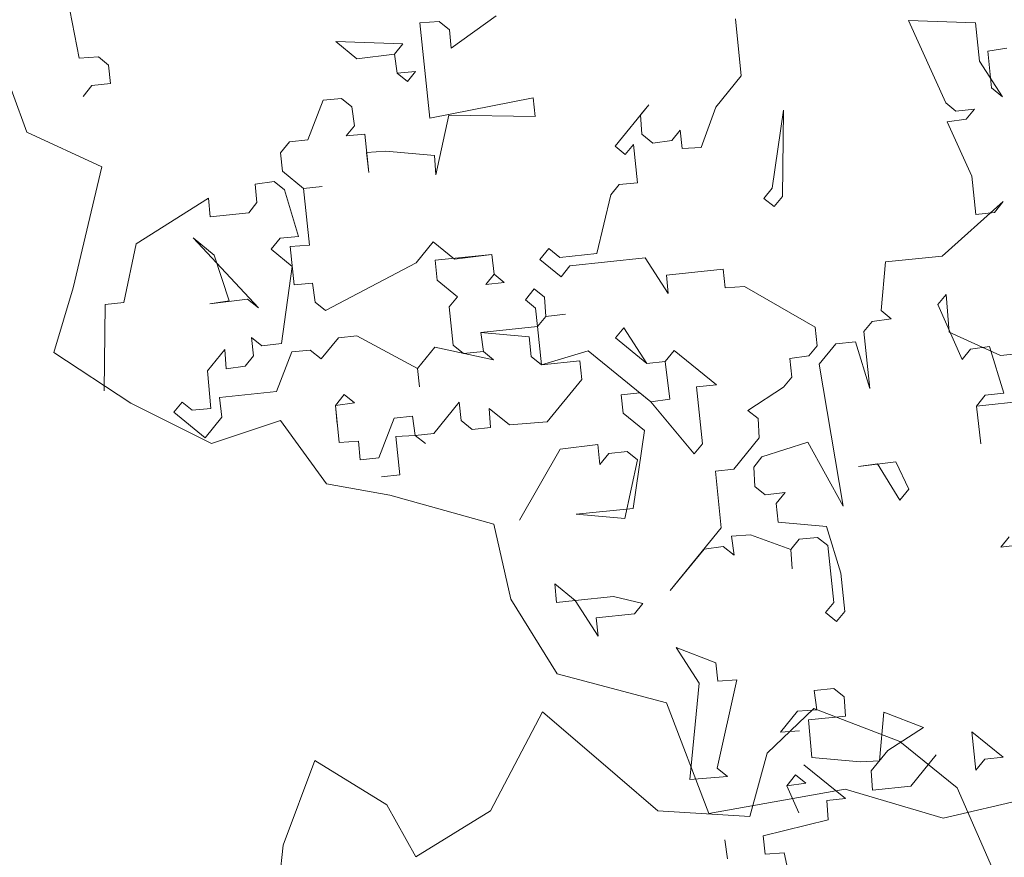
# Model space of a CAD drawing. Header units: millimetres. Extents: x 6487905018 to 6488192500, y 5882180700 to 5882375224.
# Tile 245 of 256: x 6488058445 to 6488059029, y 5882296164 to 5882296660. Entities that reach past the tile are written whole.
import ezdxf
from ezdxf.xclip import XClip

# ---------------------------------------------------------------- set-up
doc = ezdxf.new("R2010")
doc.units = ezdxf.units.MM
doc.header["$MEASUREMENT"] = 0
doc.header["$XCLIPFRAME"] = 2
doc.linetypes.add('Wipeout_Contour', pattern=[1000, 0, -1000])
doc.layers.add('drzewa_Nr_pióra__154', color=94, linetype='Continuous', lineweight=5)
doc.layers.add('Mapa cyfrowa', color=7, linetype='Continuous')
doc.layers.add('Zamość 06.10._2_Mapa cyfrowa', color=7, linetype='Continuous')

# ---------------------------------------------------------------- blocks, each defined once
blk = doc.blocks.new('Rysunek_1_2')
at = {"color": 254, "linetype": 'Wipeout_Contour', "lineweight": 0, "ltscale": 70061284114.24681}
blk.add_wipeout([(6487915525.867126, 5882181505.900702), (6488146644.289524, 5882181505.900702), (6488146644.289524, 5882373115.540435), (6488107628.768834, 5882373115.540435), (6488107628.768834, 5882320263.490532), (6488101226.436201, 5882320263.490532), (6488101226.436201, 5882373115.540435), (6487915525.867126, 5882373115.540435)], dxfattribs=at).dxf.layer = 'Zamość 06.10._2_Mapa cyfrowa'

msp = doc.modelspace()

# ---------------------------------------------------------------- block references
at = {"layer": 'Mapa cyfrowa', "color": 22, "linetype": 'Continuous', "lineweight": 5}
ref = msp.add_blockref('Rysunek_1_2', (0, 0), dxfattribs=at)
XClip(ref).set_block_clipping_path([(6487915525.8671264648, 5882181505.9007024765), (6488146644.2895231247, 5882181505.9007024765), (6488146644.2895231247, 5882373115.5404348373), (6488107628.7688331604, 5882373115.5404348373), (6488107628.7688331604, 5882320263.4905319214), (6488101226.4362001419, 5882320263.4905319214), (6488101226.4362001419, 5882373115.5404348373), (6487915525.8671264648, 5882373115.5404348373)])

# ---------------------------------------------------------------- next in the draw order: linework, layer by layer
at = {"layer": 'drzewa_Nr_pióra__154', "linetype": 'Continuous'}
for p, q in [((6488058480.208076, 5882296637.542301), (6488058468.344064, 5882296698.853162)), ((6488058449.328382, 5882296593.5639), (6488058425.423452, 5882296658.448709)), ((6488058693.661094, 5882296659.167159), (6488058682.252605, 5882296658.414049)), ((6488058682.252605, 5882296658.414049), (6488058688.079302, 5882296602.009951)), ((6488058699.698409, 5882296654.260396), (6488058693.661094, 5882296659.167159)), ((6488058727.335182, 5882296662.645783), (6488058700.828962, 5882296643.316318)), ((6488058872.678028, 5882296627.035353), (6488058869.199404, 5882296660.70944)), ((6488059011.528035, 5882296658.395655), (6488058971.81663, 5882296659.823792)), ((6488058971.81663, 5882296659.823792), (6488058993.871612, 5882296611.051972)), ((6488059013.876106, 5882296635.665645), (6488059011.528035, 5882296658.395655)), ((6488058700.828962, 5882296643.316318), (6488058699.698409, 5882296654.260396)), ((6488058644.889274, 5882296637.112178), (6488058632.350233, 5882296647.303146)), ((6488058632.350233, 5882296647.303146), (6488058672.061637, 5882296645.875009)), ((6488058672.061637, 5882296645.875009), (6488058667.154874, 5882296639.837692)), ((6488059030.104391, 5882296643.297923), (6488059018.782869, 5882296641.702961)), ((6488059018.782869, 5882296641.702961), (6488059021.043975, 5882296619.814803)), ((6488058491.616564, 5882296638.29541), (6488058480.208076, 5882296637.542301)), ((6488058497.653879, 5882296633.388648), (6488058491.616564, 5882296638.29541)), ((6488058667.154874, 5882296639.837692), (6488058644.889274, 5882296637.112178)), ((6488058668.749836, 5882296628.516171), (6488058667.154874, 5882296639.837692)), ((6488058667.154874, 5882296639.837692), (6488058668.749836, 5882296628.516171)), ((6488059027.5457, 5882296614.530597), (6488059013.876106, 5882296635.665645)), ((6488058498.784432, 5882296622.444569), (6488058497.653879, 5882296633.388648)), ((6488058668.749836, 5882296628.516171), (6488058679.693914, 5882296629.646724)), ((6488058679.693914, 5882296629.646724), (6488058674.787152, 5882296623.609407)), ((6488058674.787152, 5882296623.609407), (6488058668.749836, 5882296628.516171)), ((6488058857.580297, 5882296608.458996), (6488058872.678028, 5882296627.035353)), ((6488058482.556148, 5882296614.812291), (6488058487.840354, 5882296621.314016)), ((6488058487.840354, 5882296621.314016), (6488058498.784432, 5882296622.444569)), ((6488059021.043975, 5882296619.814803), (6488059027.5457, 5882296614.530597)), ((6488058624.884779, 5882296612.498506), (6488058615.824363, 5882296589.015386)), ((6488058635.828857, 5882296613.629058), (6488058624.884779, 5882296612.498506)), ((6488058641.866174, 5882296608.722296), (6488058635.828857, 5882296613.629058)), ((6488058688.079302, 5882296602.009951), (6488058749.390163, 5882296613.873963)), ((6488058749.390163, 5882296613.873963), (6488058750.520716, 5882296602.929885)), ((6488058643.461135, 5882296597.400773), (6488058641.866174, 5882296608.722296)), ((6488058797.864398, 5882296585.273461), (6488058817.868893, 5882296609.887134)), ((6488058817.868893, 5882296609.887134), (6488058812.96213, 5882296603.849818)), ((6488058848.98429, 5882296584.598433), (6488058857.580297, 5882296608.458996)), ((6488058891.043765, 5882296560.440286), (6488058897.75611, 5882296606.653415)), ((6488058897.75611, 5882296606.653415), (6488058897.081081, 5882296555.533523)), ((6488058993.871612, 5882296611.051972), (6488058999.908928, 5882296606.145209)), ((6488058999.908928, 5882296606.145209), (6488059010.853006, 5882296607.275763)), ((6488059010.853006, 5882296607.275763), (6488059005.946243, 5882296601.238447)), ((6488058699.400825, 5882296603.604913), (6488058691.557927, 5882296568.335863)), ((6488058750.520716, 5882296602.929885), (6488058699.400825, 5882296603.604913)), ((6488058812.96213, 5882296603.849818), (6488058813.71524, 5882296592.441331)), ((6488059005.946243, 5882296601.238447), (6488058994.624722, 5882296599.643485)), ((6488058638.554373, 5882296591.363458), (6488058643.461135, 5882296597.400773)), ((6488058831.538486, 5882296588.752087), (6488058836.445249, 5882296594.789402)), ((6488058836.445249, 5882296594.789402), (6488058837.575802, 5882296583.845324)), ((6488058994.624722, 5882296599.643485), (6488059009.424869, 5882296567.564359)), ((6488058493.723251, 5882296573.07396), (6488058449.328382, 5882296593.5639)), ((6488058615.824363, 5882296589.015386), (6488058604.880284, 5882296587.884832)), ((6488058649.498451, 5882296592.494011), (6488058638.554373, 5882296591.363458)), ((6488058651.846522, 5882296569.764001), (6488058649.498451, 5882296592.494011)), ((6488058813.71524, 5882296592.441331), (6488058820.216964, 5882296587.157125)), ((6488058820.216964, 5882296587.157125), (6488058831.538486, 5882296588.752087)), ((6488058604.880284, 5882296587.884832), (6488058599.596078, 5882296581.383108)), ((6488058662.037492, 5882296582.303041), (6488058650.629004, 5882296581.549932)), ((6488058690.804817, 5882296579.74435), (6488058662.037492, 5882296582.303041)), ((6488058803.901713, 5882296580.366698), (6488058797.864398, 5882296585.273461)), ((6488058808.808476, 5882296586.404015), (6488058803.901713, 5882296580.366698)), ((6488058811.156549, 5882296563.674005), (6488058808.808476, 5882296586.404015)), ((6488058837.575802, 5882296583.845324), (6488058848.98429, 5882296584.598433)), ((6488058599.596078, 5882296581.383108), (6488058600.726631, 5882296570.43903)), ((6488058650.629004, 5882296581.549932), (6488058651.846522, 5882296569.764001)), ((6488058691.557927, 5882296568.335863), (6488058690.804817, 5882296579.74435)), ((6488058476.648302, 5882296501.359171), (6488058493.723251, 5882296573.07396)), ((6488058600.726631, 5882296570.43903), (6488058613.265672, 5882296560.24806)), ((6488059009.424869, 5882296567.564359), (6488059011.77294, 5882296544.834349)), ((6488058595.819868, 5882296564.401713), (6488058584.498346, 5882296562.806751)), ((6488058584.498346, 5882296562.806751), (6488058585.6289, 5882296551.862673)), ((6488058601.857184, 5882296559.49495), (6488058595.819868, 5882296564.401713)), ((6488058610.242572, 5882296531.858178), (6488058601.857184, 5882296559.49495)), ((6488058613.265672, 5882296560.24806), (6488058624.20975, 5882296561.378613)), ((6488058624.20975, 5882296561.378613), (6488058613.265672, 5882296560.24806)), ((6488058613.265672, 5882296560.24806), (6488058616.744296, 5882296526.573972)), ((6488058795.305707, 5882296556.506136), (6488058800.212469, 5882296562.543452)), ((6488058800.212469, 5882296562.543452), (6488058811.156549, 5882296563.674005)), ((6488058886.137003, 5882296554.402969), (6488058891.043765, 5882296560.440286)), ((6488058556.861574, 5882296554.421364), (6488058514.127069, 5882296527.45962)), ((6488058557.992126, 5882296543.477285), (6488058556.861574, 5882296554.421364)), ((6488058786.998401, 5882296521.61453), (6488058795.305707, 5882296556.506136)), ((6488058892.174318, 5882296549.496206), (6488058886.137003, 5882296554.402969)), ((6488058897.081081, 5882296555.533523), (6488058892.174318, 5882296549.496206)), ((6488058585.6289, 5882296551.862673), (6488058580.722136, 5882296545.825357)), ((6488059028.001225, 5882296552.466627), (6488058991.768445, 5882296520.220676)), ((6488059022.717018, 5882296545.964902), (6488059028.001225, 5882296552.466627)), ((6488058580.722136, 5882296545.825357), (6488058557.992126, 5882296543.477285)), ((6488059011.77294, 5882296544.834349), (6488059022.717018, 5882296545.964902)), ((6488058560.340199, 5882296520.747275), (6488058547.801158, 5882296530.938245)), ((6488058547.801158, 5882296530.938245), (6488058586.548833, 5882296489.421259)), ((6488058594.014287, 5882296524.225901), (6488058599.298492, 5882296530.727625)), ((6488058599.298492, 5882296530.727625), (6488058610.242572, 5882296531.858178)), ((6488058514.127069, 5882296527.45962), (6488058506.661615, 5882296492.654979)), ((6488058606.553328, 5882296514.034931), (6488058594.014287, 5882296524.225901)), ((6488058616.744296, 5882296526.573972), (6488058605.335809, 5882296525.820863)), ((6488058605.335809, 5882296525.820863), (6488058607.683881, 5882296503.090853)), ((6488058679.93882, 5882296516.085418), (6488058690.129788, 5882296528.624458)), ((6488058690.129788, 5882296528.624458), (6488058702.668829, 5882296518.43349)), ((6488058753.324312, 5882296518.135904), (6488058758.608519, 5882296524.63763)), ((6488058758.608519, 5882296524.63763), (6488058765.110243, 5882296519.353423)), ((6488058569.103029, 5882296493.574912), (6488058560.340199, 5882296520.747275)), ((6488058724.93443, 5882296521.159004), (6488058691.260342, 5882296517.68038)), ((6488058702.668829, 5882296518.43349), (6488058724.93443, 5882296521.159004)), ((6488058724.93443, 5882296521.159004), (6488058726.151949, 5882296509.373074)), ((6488058726.151949, 5882296509.373074), (6488058724.93443, 5882296521.159004)), ((6488058765.863353, 5882296507.944936), (6488058753.324312, 5882296518.135904)), ((6488058765.110243, 5882296519.353423), (6488058786.998401, 5882296521.61453)), ((6488058815.765726, 5882296519.055838), (6488058771.147559, 5882296514.44666)), ((6488058829.43532, 5882296497.920791), (6488058815.765726, 5882296519.055838)), ((6488058991.768445, 5882296520.220676), (6488058958.094357, 5882296516.742052)), ((6488058600.218427, 5882296468.286211), (6488058606.553328, 5882296514.034931)), ((6488058626.260237, 5882296487.993121), (6488058679.93882, 5882296516.085418)), ((6488058691.260342, 5882296517.68038), (6488058692.47786, 5882296505.894449)), ((6488058771.147559, 5882296514.44666), (6488058765.863353, 5882296507.944936)), ((6488058861.978855, 5882296512.343493), (6488058828.304767, 5882296508.864869)), ((6488058863.109407, 5882296501.399415), (6488058861.978855, 5882296512.343493)), ((6488058958.094357, 5882296516.742052), (6488058955.535666, 5882296487.974727)), ((6488058721.245186, 5882296503.335758), (6488058726.151949, 5882296509.373074)), ((6488058726.151949, 5882296509.373074), (6488058732.189264, 5882296504.466311)), ((6488058828.304767, 5882296508.864869), (6488058829.43532, 5882296497.920791)), ((6488058465.304499, 5882296462.984746), (6488058476.648302, 5882296501.359171)), ((6488058607.683881, 5882296503.090853), (6488058618.627959, 5882296504.221406)), ((6488058618.627959, 5882296504.221406), (6488058620.222921, 5882296492.899884)), ((6488058692.47786, 5882296505.894449), (6488058704.552492, 5882296496.080923)), ((6488058732.189264, 5882296504.466311), (6488058721.245186, 5882296503.335758)), ((6488058744.728305, 5882296494.275342), (6488058750.012511, 5882296500.777066)), ((6488058750.012511, 5882296500.777066), (6488058756.049828, 5882296495.870304)), ((6488058874.517896, 5882296502.152525), (6488058863.109407, 5882296501.399415)), ((6488058916.577372, 5882296477.994377), (6488058874.517896, 5882296502.152525)), ((6488058580.047108, 5882296494.705465), (6488058557.781507, 5882296491.97995)), ((6488058586.548833, 5882296489.421259), (6488058580.047108, 5882296494.705465)), ((6488058704.552492, 5882296496.080923), (6488058699.645729, 5882296490.043608)), ((6488058756.049828, 5882296495.870304), (6488058756.802937, 5882296484.461816)), ((6488058989.209754, 5882296491.453351), (6488058994.116517, 5882296497.490667)), ((6488058994.116517, 5882296497.490667), (6488058996.000179, 5882296475.138101)), ((6488058495.717537, 5882296491.524426), (6488058495.042508, 5882296440.404534)), ((6488058506.661615, 5882296492.654979), (6488058495.717537, 5882296491.524426)), ((6488058557.781507, 5882296491.97995), (6488058569.103029, 5882296493.574912)), ((6488058620.222921, 5882296492.899884), (6488058626.260237, 5882296487.993121)), ((6488058699.645729, 5882296490.043608), (6488058701.993801, 5882296467.313598)), ((6488058750.765621, 5882296489.368579), (6488058744.728305, 5882296494.275342)), ((6488058751.896174, 5882296478.4245), (6488058750.765621, 5882296489.368579)), ((6488059003.632458, 5882296458.909816), (6488058989.209754, 5882296491.453351)), ((6488058756.802937, 5882296484.461816), (6488058751.896174, 5882296478.4245)), ((6488058756.802937, 5882296484.461816), (6488058768.588868, 5882296485.679335)), ((6488058768.588868, 5882296485.679335), (6488058756.802937, 5882296484.461816)), ((6488058961.572982, 5882296483.067964), (6488058950.251459, 5882296481.473001)), ((6488058955.535666, 5882296487.974727), (6488058961.572982, 5882296483.067964)), ((6488058718.222086, 5882296474.945876), (6488058751.896174, 5882296478.4245)), ((6488058751.896174, 5882296478.4245), (6488058754.244246, 5882296455.69449)), ((6488058798.109303, 5882296471.712156), (6488058803.016066, 5882296477.749472)), ((6488058803.016066, 5882296477.749472), (6488058816.685659, 5882296456.614425)), ((6488058917.707924, 5882296467.050299), (6488058916.577372, 5882296477.994377)), ((6488058950.251459, 5882296481.473001), (6488058945.344697, 5882296475.435686)), ((6488058583.525733, 5882296461.031377), (6488058582.39518, 5882296471.975455)), ((6488058582.39518, 5882296471.975455), (6488058588.432495, 5882296467.068693)), ((6488058633.892514, 5882296471.764836), (6488058623.701546, 5882296459.225796)), ((6488058644.836594, 5882296472.89539), (6488058633.892514, 5882296471.764836)), ((6488058680.858753, 5882296453.644004), (6488058644.836594, 5882296472.89539)), ((6488058719.817048, 5882296463.624353), (6488058718.222086, 5882296474.945876)), ((6488058746.989411, 5882296472.387184), (6488058718.222086, 5882296474.945876)), ((6488058718.222086, 5882296474.945876), (6488058719.817048, 5882296463.624353)), ((6488058748.20693, 5882296460.601254), (6488058746.989411, 5882296472.387184)), ((6488058816.685659, 5882296456.614425), (6488058798.109303, 5882296471.712156)), ((6488058945.344697, 5882296475.435686), (6488058948.823321, 5882296441.761598)), ((6488058996.000179, 5882296475.138101), (6488059026.362467, 5882296461.257888)), ((6488058588.432495, 5882296467.068693), (6488058600.218427, 5882296468.286211)), ((6488058691.049723, 5882296466.183044), (6488058680.858753, 5882296453.644004)), ((6488058725.854363, 5882296458.717591), (6488058691.049723, 5882296466.183044)), ((6488058701.993801, 5882296467.313598), (6488058708.031116, 5882296462.406835)), ((6488058912.801162, 5882296461.012982), (6488058917.707924, 5882296467.050299)), ((6488058928.652003, 5882296468.180851), (6488058918.838477, 5882296456.106219)), ((6488058940.437934, 5882296469.39837), (6488058928.652003, 5882296468.180851)), ((6488058948.823321, 5882296441.761598), (6488058940.437934, 5882296469.39837)), ((6488059019.860743, 5882296466.542093), (6488059008.53922, 5882296464.947132)), ((6488059028.24613, 5882296438.905321), (6488059019.860743, 5882296466.542093)), ((6488058510.798202, 5882296433.059373), (6488058465.304499, 5882296462.984746)), ((6488058556.353369, 5882296452.268546), (6488058566.544338, 5882296464.807587)), ((6488058566.544338, 5882296464.807587), (6488058567.297448, 5882296453.399099)), ((6488058578.61897, 5882296454.994061), (6488058583.525733, 5882296461.031377)), ((6488058606.255742, 5882296463.379449), (6488058597.195326, 5882296439.896329)), ((6488058617.199821, 5882296464.510001), (6488058606.255742, 5882296463.379449)), ((6488058623.701546, 5882296459.225796), (6488058617.199821, 5882296464.510001)), ((6488058708.031116, 5882296462.406835), (6488058719.817048, 5882296463.624353)), ((6488058719.817048, 5882296463.624353), (6488058725.854363, 5882296458.717591)), ((6488058754.244246, 5882296455.69449), (6488058748.20693, 5882296460.601254)), ((6488058754.244246, 5882296455.69449), (6488058781.881018, 5882296464.079878)), ((6488058781.881018, 5882296464.079878), (6488058819.033731, 5882296433.884415)), ((6488058827.629738, 5882296457.744977), (6488058832.913944, 5882296464.246702)), ((6488058832.913944, 5882296464.246702), (6488058857.992025, 5882296443.864764)), ((6488058901.479639, 5882296459.41802), (6488058912.801162, 5882296461.012982)), ((6488059008.53922, 5882296464.947132), (6488059003.632458, 5882296458.909816)), ((6488059026.362467, 5882296461.257888), (6488059060.036555, 5882296464.736512)), ((6488058567.297448, 5882296453.399099), (6488058578.61897, 5882296454.994061)), ((6488058776.974256, 5882296458.042562), (6488058754.244246, 5882296455.69449)), ((6488058778.104809, 5882296447.098484), (6488058776.974256, 5882296458.042562)), ((6488058827.629738, 5882296457.744977), (6488058816.685659, 5882296456.614425)), ((6488058816.685659, 5882296456.614425), (6488058827.629738, 5882296457.744977)), ((6488058830.355253, 5882296435.479377), (6488058827.629738, 5882296457.744977)), ((6488058902.610192, 5882296448.473942), (6488058901.479639, 5882296459.41802)), ((6488058918.838477, 5882296456.106219), (6488058933.050561, 5882296372.06535)), ((6488058558.237032, 5882296429.91598), (6488058556.353369, 5882296452.268546)), ((6488058680.858753, 5882296453.644004), (6488058681.989306, 5882296442.699925)), ((6488058681.989306, 5882296442.699925), (6488058680.858753, 5882296453.644004)), ((6488058897.703429, 5882296442.436626), (6488058902.610192, 5882296448.473942)), ((6488058757.722871, 5882296422.020403), (6488058778.104809, 5882296447.098484)), ((6488058857.992025, 5882296443.864764), (6488058846.206095, 5882296442.647245)), ((6488058846.206095, 5882296442.647245), (6488058849.684719, 5882296408.973157)), ((6488058876.568382, 5882296428.767033), (6488058897.703429, 5882296442.436626)), ((6488058597.195326, 5882296439.896329), (6488058563.521238, 5882296436.417705)), ((6488058563.521238, 5882296436.417705), (6488058564.738756, 5882296424.631774)), ((6488058632.086933, 5882296431.589023), (6488058637.37114, 5882296438.090748)), ((6488058637.37114, 5882296438.090748), (6488058643.408455, 5882296433.183985)), ((6488058812.532006, 5882296439.168621), (6488058801.587928, 5882296438.038068)), ((6488058801.587928, 5882296438.038068), (6488058802.718481, 5882296427.093989)), ((6488058819.033731, 5882296433.884415), (6488058812.532006, 5882296439.168621)), ((6488059012.017845, 5882296431.273044), (6488059017.302051, 5882296437.774768)), ((6488059068.421943, 5882296437.09974), (6488059012.017845, 5882296431.273044)), ((6488059017.302051, 5882296437.774768), (6488059028.24613, 5882296438.905321)), ((6488058558.60806, 5882296409.154443), (6488058510.798202, 5882296433.059373)), ((6488058536.348874, 5882296427.654874), (6488058541.255637, 5882296433.692189)), ((6488058541.255637, 5882296433.692189), (6488058547.292953, 5882296428.785427)), ((6488058643.408455, 5882296433.183985), (6488058632.086933, 5882296431.589023)), ((6488058633.217486, 5882296420.644944), (6488058632.086933, 5882296431.589023)), ((6488058632.086933, 5882296431.589023), (6488058634.34804, 5882296409.700866)), ((6488058690.374694, 5882296415.063153), (6488058705.472425, 5882296433.639509)), ((6488058705.472425, 5882296433.639509), (6488058706.602979, 5882296422.695431)), ((6488058819.033731, 5882296433.884415), (6488058830.355253, 5882296435.479377)), ((6488058844.777956, 5882296402.935842), (6488058819.033731, 5882296433.884415)), ((6488059014.74336, 5882296409.007442), (6488059012.017845, 5882296431.273044)), ((6488059012.017845, 5882296431.273044), (6488059014.74336, 5882296409.007442)), ((6488058554.925231, 5882296412.557142), (6488058536.348874, 5882296427.654874)), ((6488058547.292953, 5882296428.785427), (6488058558.237032, 5882296429.91598)), ((6488058666.891575, 5882296424.123569), (6488058677.835653, 5882296425.254122)), ((6488058677.835653, 5882296425.254122), (6488058679.430615, 5882296413.9326)), ((6488058724.048782, 5882296418.541778), (6488058723.295672, 5882296429.950266)), ((6488058723.295672, 5882296429.950266), (6488058735.370304, 5882296420.13674)), ((6488058802.718481, 5882296427.093989), (6488058815.257522, 5882296416.90302)), ((6488058882.605698, 5882296423.86027), (6488058876.568382, 5882296428.767033)), ((6488058564.738756, 5882296424.631774), (6488058554.925231, 5882296412.557142)), ((6488058599.587939, 5882296422.814403), (6488058558.60806, 5882296409.154443)), ((6488058626.907859, 5882296385.249514), (6488058599.587939, 5882296422.814403)), ((6488058657.831159, 5882296400.64045), (6488058666.891575, 5882296424.123569)), ((6488058706.602979, 5882296422.695431), (6488058713.104703, 5882296417.411224)), ((6488058735.370304, 5882296420.13674), (6488058757.722871, 5882296422.020403)), ((6488058883.358808, 5882296412.451782), (6488058882.605698, 5882296423.86027)), ((6488058679.430615, 5882296413.9326), (6488058668.022127, 5882296413.17949)), ((6488058668.022127, 5882296413.17949), (6488058670.370199, 5882296390.449481)), ((6488058679.430615, 5882296413.9326), (6488058690.374694, 5882296415.063153)), ((6488058685.467931, 5882296409.025837), (6488058679.430615, 5882296413.9326)), ((6488058713.104703, 5882296417.411224), (6488058724.048782, 5882296418.541778)), ((6488058815.257522, 5882296416.90302), (6488058808.545177, 5882296370.689891)), ((6488058634.34804, 5882296409.700866), (6488058645.756527, 5882296410.453976)), ((6488058645.756527, 5882296410.453976), (6488058646.88708, 5882296399.509896)), ((6488058787.620749, 5882296408.517632), (6488058765.355148, 5882296405.792118)), ((6488058788.838267, 5882296396.731702), (6488058787.620749, 5882296408.517632)), ((6488058849.684719, 5882296408.973157), (6488058844.777956, 5882296402.935842)), ((6488058868.261076, 5882296393.875425), (6488058883.358808, 5882296412.451782)), ((6488058912.126133, 5882296409.89309), (6488058884.95377, 5882296401.13026)), ((6488058933.050561, 5882296372.06535), (6488058912.126133, 5882296409.89309)), ((6488058765.355148, 5882296405.792118), (6488058741.197001, 5882296363.732642)), ((6488058794.122474, 5882296403.233426), (6488058788.838267, 5882296396.731702)), ((6488058805.066552, 5882296404.363979), (6488058794.122474, 5882296403.233426)), ((6488058811.103868, 5882296399.457216), (6488058805.066552, 5882296404.363979)), ((6488058646.88708, 5882296399.509896), (6488058657.831159, 5882296400.64045)), ((6488058803.638414, 5882296364.652575), (6488058811.103868, 5882296399.457216)), ((6488058884.95377, 5882296401.13026), (6488058880.047007, 5882296395.092944)), ((6488058942.110977, 5882296395.548469), (6488058964.376577, 5882296398.273984)), ((6488058953.432499, 5882296397.143431), (6488058942.110977, 5882296395.548469)), ((6488058966.724649, 5882296375.543974), (6488058953.432499, 5882296397.143431)), ((6488058964.376577, 5882296398.273984), (6488058972.008856, 5882296382.045699)), ((6488058670.370199, 5882296390.449481), (6488058659.426121, 5882296389.318928)), ((6488058857.316998, 5882296392.744872), (6488058868.261076, 5882296393.875425)), ((6488058860.795622, 5882296359.070785), (6488058857.316998, 5882296392.744872)), ((6488058880.047007, 5882296395.092944), (6488058880.800117, 5882296383.684457)), ((6488058664.472749, 5882296378.419534), (6488058626.907859, 5882296385.249514)), ((6488058725.942567, 5882296361.344584), (6488058664.472749, 5882296378.419534)), ((6488058880.800117, 5882296383.684457), (6488058886.837432, 5882296378.777694)), ((6488058886.837432, 5882296378.777694), (6488058898.623363, 5882296379.995213)), ((6488058898.623363, 5882296379.995213), (6488058893.339157, 5882296373.493487)), ((6488058972.008856, 5882296382.045699), (6488058966.724649, 5882296375.543974)), ((6488058893.339157, 5882296373.493487), (6488058894.46971, 5882296362.549409)), ((6488058808.545177, 5882296370.689891), (6488058774.871089, 5882296367.211267)), ((6488058774.871089, 5882296367.211267), (6488058803.638414, 5882296364.652575)), ((6488058736.187537, 5882296316.949715), (6488058725.942567, 5882296361.344584)), ((6488058894.46971, 5882296362.549409), (6488058923.237036, 5882296359.990718)), ((6488058830.600158, 5882296321.918071), (6488058860.795622, 5882296359.070785)), ((6488058878.241426, 5882296354.917131), (6488058866.832937, 5882296354.164021)), ((6488058902.101988, 5882296346.321124), (6488058878.241426, 5882296354.917131)), ((6488058923.237036, 5882296359.990718), (6488058931.622423, 5882296332.353945)), ((6488058866.832937, 5882296354.164021), (6488058868.427899, 5882296342.8425)), ((6488058907.008751, 5882296352.358439), (6488058902.101988, 5882296346.321124)), ((6488058917.952829, 5882296353.488993), (6488058907.008751, 5882296352.358439)), ((6488058923.990146, 5882296348.58223), (6488058917.952829, 5882296353.488993)), ((6488059026.607372, 5882296347.696582), (6488059031.514134, 5882296353.733898)), ((6488059048.872972, 5882296350.422097), (6488059026.607372, 5882296347.696582)), ((6488058850.604652, 5882296346.531743), (6488058830.600158, 5882296321.918071)), ((6488058861.926175, 5882296348.126705), (6488058850.604652, 5882296346.531743)), ((6488058868.427899, 5882296342.8425), (6488058861.926175, 5882296348.126705)), ((6488058902.101988, 5882296346.321124), (6488058902.855098, 5882296334.912637)), ((6488058902.855098, 5882296334.912637), (6488058902.101988, 5882296346.321124)), ((6488058927.46877, 5882296314.908142), (6488058923.990146, 5882296348.58223)), ((6488058931.622423, 5882296332.353945), (6488058933.970494, 5882296309.623936)), ((6488058763.251982, 5882296314.960822), (6488058762.121428, 5882296325.904901)), ((6488058762.121428, 5882296325.904901), (6488058774.19606, 5882296316.091374)), ((6488058763.507457, 5882296272.554846), (6488058736.187537, 5882296316.949715)), ((6488058774.19606, 5882296316.091374), (6488058763.251982, 5882296314.960822)), ((6488058774.19606, 5882296316.091374), (6488058796.92607, 5882296318.439446)), ((6488058787.865654, 5882296294.956327), (6488058774.19606, 5882296316.091374)), ((6488058796.92607, 5882296318.439446), (6488058814.371873, 5882296314.285793)), ((6488058814.371873, 5882296314.285793), (6488058809.465111, 5882296308.248478)), ((6488058922.562007, 5882296308.870826), (6488058927.46877, 5882296314.908142)), ((6488058809.465111, 5882296308.248478), (6488058786.735101, 5882296305.900406)), ((6488058929.063732, 5882296303.586619), (6488058922.562007, 5882296308.870826)), ((6488058933.970494, 5882296309.623936), (6488058929.063732, 5882296303.586619)), ((6488058786.735101, 5882296305.900406), (6488058787.865654, 5882296294.956327)), ((6488058847.748377, 5882296267.108935), (6488058834.078783, 5882296288.243983)), ((6488058834.078783, 5882296288.243983), (6488058857.561902, 5882296279.183567)), ((6488058857.561902, 5882296279.183567), (6488058858.692455, 5882296268.239489)), ((6488058828.392265, 5882296255.479896), (6488058763.507457, 5882296272.554846)), ((6488058842.166585, 5882296209.951728), (6488058847.748377, 5882296267.108935)), ((6488058870.100943, 5882296268.992598), (6488058858.481835, 5882296216.742153)), ((6488058858.692455, 5882296268.239489), (6488058870.100943, 5882296268.992598)), ((6488058915.849663, 5882296262.657697), (6488058927.635593, 5882296263.875216)), ((6488058917.444625, 5882296251.336175), (6488058915.849663, 5882296262.657697)), ((6488058927.635593, 5882296263.875216), (6488058933.67291, 5882296258.968452)), ((6488058853.47029, 5882296189.919543), (6488058828.392265, 5882296255.479896)), ((6488058933.67291, 5882296258.968452), (6488058934.42602, 5882296247.559965)), ((6488058724.117788, 5882296191.479485), (6488058754.77636, 5882296250.17145)), ((6488058754.77636, 5882296250.17145), (6488058799.247567, 5882296211.969424)), ((6488058888.037306, 5882296225.629384), (6488058915.597713, 5882296252.027287)), ((6488058895.845168, 5882296238.044024), (6488058906.036138, 5882296250.583065)), ((6488058906.036138, 5882296250.583065), (6488058917.444625, 5882296251.336175)), ((6488058915.597713, 5882296252.027287), (6488058966.582074, 5882296232.459364)), ((6488058954.597338, 5882296221.140712), (6488058957.156029, 5882296249.908037)), ((6488058957.156029, 5882296249.908037), (6488058980.639148, 5882296240.847621)), ((6488058934.42602, 5882296247.559965), (6488058912.537862, 5882296245.298859)), ((6488058912.537862, 5882296245.298859), (6488058914.421525, 5882296222.946293)), ((6488058907.253655, 5882296238.797134), (6488058895.845168, 5882296238.044024)), ((6488058980.639148, 5882296240.847621), (6488058959.504101, 5882296227.178027)), ((6488059011.754545, 5882296215.55892), (6488059009.406474, 5882296238.28893)), ((6488059009.406474, 5882296238.28893), (6488059027.98283, 5882296223.191197)), ((6488058966.582074, 5882296232.459364), (6488059000.731974, 5882296205.139444)), ((6488058959.504101, 5882296227.178027), (6488058949.690575, 5882296215.103395)), ((6488058601.178151, 5882296170.989545), (6488058619.848688, 5882296221.183871)), ((6488058619.848688, 5882296221.183871), (6488058662.64797, 5882296194.894474)), ((6488058877.792336, 5882296188.064494), (6488058888.037306, 5882296225.629384)), ((6488058914.421525, 5882296222.946293), (6488058943.18885, 5882296220.387602)), ((6488058943.18885, 5882296220.387602), (6488058954.597338, 5882296221.140712)), ((6488058973.173695, 5882296206.042979), (6488058988.271426, 5882296224.619336)), ((6488059017.038752, 5882296222.060645), (6488059011.754545, 5882296215.55892)), ((6488059027.98283, 5882296223.191197), (6488059017.038752, 5882296222.060645)), ((6488058858.481835, 5882296216.742153), (6488058864.519152, 5882296211.83539)), ((6488058909.817753, 5882296218.726745), (6488058934.431425, 5882296198.722251)), ((6488058949.690575, 5882296215.103395), (6488058950.443685, 5882296203.694908)), ((6488058799.247567, 5882296211.969424), (6488058823.152496, 5882296191.479485)), ((6488058864.519152, 5882296211.83539), (6488058842.166585, 5882296209.951728)), ((6488058899.626783, 5882296206.187704), (6488058904.91099, 5882296212.689429)), ((6488058904.91099, 5882296212.689429), (6488058910.948305, 5882296207.782666)), ((6488058934.256953, 5882296204.255047), (6488058853.47029, 5882296189.919543)), ((6488058910.948305, 5882296207.782666), (6488058899.626783, 5882296206.187704)), ((6488058899.626783, 5882296206.187704), (6488058906.794652, 5882296190.336863)), ((6488058992.311782, 5882296187.180098), (6488058934.256953, 5882296204.255047)), ((6488058950.443685, 5882296203.694908), (6488058973.173695, 5882296206.042979)), ((6488059081.101521, 5882296207.670037), (6488058992.311782, 5882296187.180098)), ((6488059000.731974, 5882296205.139444), (6488059024.636903, 5882296150.499605)), ((6488058934.431425, 5882296198.722251), (6488058923.487346, 5882296197.591698)), ((6488058923.487346, 5882296197.591698), (6488058924.240456, 5882296186.183209)), ((6488058662.64797, 5882296194.894474), (6488058679.722919, 5882296164.159565)), ((6488058679.722919, 5882296164.159565), (6488058724.117788, 5882296191.479485)), ((6488058823.152496, 5882296191.479485), (6488058877.792336, 5882296188.064494)), ((6488058924.240456, 5882296186.183209), (6488058885.659605, 5882296176.66727)), ((6488058864.524557, 5882296162.997676), (6488058862.929595, 5882296174.319198)), ((6488058885.659605, 5882296176.66727), (6488058886.790157, 5882296165.72319)), ((6488058594.348171, 5882296109.519726), (6488058601.178151, 5882296170.989545)), ((6488058886.790157, 5882296165.72319), (6488058898.198646, 5882296166.4763)), ((6488058898.198646, 5882296166.4763), (6488058908.845139, 5882296116.95137))]:
    msp.add_line(p, q, dxfattribs=at)

doc.saveas('drawing.dxf')
